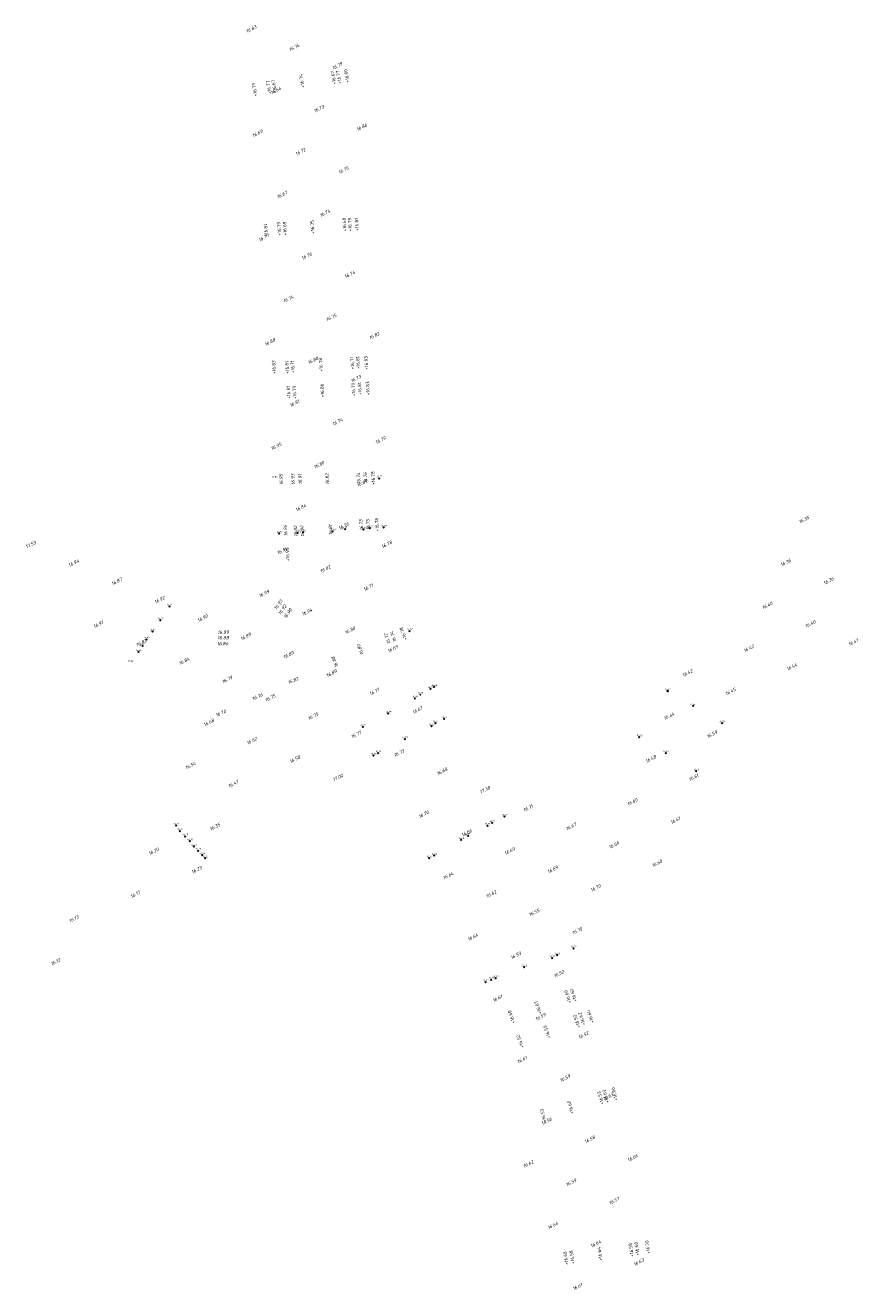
# Model space of a CAD drawing. Header units: metres. Extents: x 202983 to 204040, y 388598 to 392940.
# Tile 11 of 19: x 203661 to 203750, y 391174 to 391310. Entities that reach past the tile are written whole.
import ezdxf

# ---------------------------------------------------------------- set-up
doc = ezdxf.new("R2010")
doc.units = ezdxf.units.M
for name, color, linetype, lineweight in [('B-WE-OG-HOOGTEPUNT-T18', 252, 'Continuous', 18), ('N-WE-OG-HOOGTEPUNT-T25', 7, 'Continuous', 25), ('X-XX-AL-DETAIL1-S', 7, 'Continuous', 18)]:
    doc.layers.add(name, color=color, linetype=linetype, lineweight=lineweight)
doc.styles.add('NLCS-ISO', font='NLCS-ISO.ttf')
doc.styles.add('NLCS-ISO-M200-T18', font='NLCS-ISO.ttf', dxfattribs={"height": 0.36})

msp = doc.modelspace()

# ---------------------------------------------------------------- linework, layer by layer
at = {"layer": 'X-XX-AL-DETAIL1-S', "color": 7, "linetype": 'Continuous', "lineweight": 18}
for p, q in [((203698.87, 391261.15, 16.77), (203699.01, 391261.29, 16.77)), ((203698.87, 391261.29, 16.77), (203699.01, 391261.15, 16.77)), ((203688.17, 391255.26, 16.97), (203688.31, 391255.4, 16.97)), ((203688.17, 391255.4, 16.97), (203688.31, 391255.26, 16.97)), ((203690.14, 391255.34, 16.84), (203690.28, 391255.48, 16.84)), ((203690.14, 391255.48, 16.84), (203690.28, 391255.34, 16.84)), ((203690.72, 391255.41, 16.83), (203690.86, 391255.55, 16.83)), ((203690.72, 391255.55, 16.83), (203690.86, 391255.41, 16.83)), ((203693.88, 391255.48, 16.8), (203694.02, 391255.62, 16.8)), ((203693.88, 391255.62, 16.8), (203694.02, 391255.48, 16.8)), ((203695.22, 391255.72, 16.76), (203695.36, 391255.86, 16.76)), ((203695.22, 391255.86, 16.76), (203695.36, 391255.72, 16.76)), ((203697.19, 391255.68, 16.69), (203697.33, 391255.82, 16.69)), ((203697.19, 391255.82, 16.69), (203697.33, 391255.68, 16.69)), ((203697.85, 391255.82, 16.77), (203697.99, 391255.96, 16.77)), ((203697.85, 391255.96, 16.77), (203697.99, 391255.82, 16.77)), ((203699.34, 391255.89, 16.78), (203699.48, 391256.03, 16.78)), ((203699.34, 391256.03, 16.78), (203699.48, 391255.89, 16.78)), ((203676.42, 391247.45, 16.91), (203676.56, 391247.59, 16.91)), ((203676.42, 391247.59, 16.91), (203676.56, 391247.45, 16.91)), ((203675.45, 391245.99, 16.78), (203675.59, 391246.13, 16.78)), ((203675.45, 391246.13, 16.78), (203675.59, 391245.99, 16.78)), ((203674.61, 391244.76, 16.82), (203674.75, 391244.91, 16.82)), ((203674.61, 391244.91, 16.82), (203674.75, 391244.76, 16.82)), ((203702.09, 391244.82, 16.72), (203702.23, 391244.96, 16.72)), ((203702.09, 391244.96, 16.72), (203702.23, 391244.82, 16.72)), ((203673.56, 391243.23, 16.82), (203673.7, 391243.37, 16.82)), ((203673.56, 391243.37, 16.82), (203673.7, 391243.23, 16.82)), ((203673.97, 391243.93, 16.83), (203674.11, 391244.07, 16.83)), ((203673.97, 391244.07, 16.83), (203674.11, 391243.93, 16.83)), ((203673.12, 391242.59, 16.8), (203673.26, 391242.73, 16.8)), ((203673.12, 391242.73, 16.8), (203673.26, 391242.59, 16.8)), ((203703.26, 391238.01, 16.75), (203703.4, 391238.15, 16.75)), ((203703.26, 391238.15, 16.75), (203703.4, 391238.01, 16.75)), ((203704.35, 391238.64, 16.76), (203704.49, 391238.78, 16.76)), ((203704.35, 391238.78, 16.76), (203704.49, 391238.64, 16.76)), ((203704.75, 391238.84, 16.66), (203704.89, 391238.99, 16.66)), ((203704.75, 391238.99, 16.66), (203704.89, 391238.84, 16.66)), ((203729.71, 391238.42, 16.37), (203729.86, 391238.56, 16.37)), ((203729.71, 391238.56, 16.37), (203729.86, 391238.42, 16.37)), ((203702.68, 391237.62, 16.66), (203702.83, 391237.76, 16.66)), ((203702.68, 391237.76, 16.66), (203702.83, 391237.62, 16.66)), ((203732.43, 391236.83, 16.46), (203732.57, 391236.97, 16.46)), ((203732.43, 391236.97, 16.46), (203732.57, 391236.83, 16.46)), ((203699.83, 391235.98, 16.75), (203699.97, 391236.12, 16.75)), ((203699.83, 391236.12, 16.75), (203699.97, 391235.98, 16.75)), ((203704.89, 391234.95, 16.74), (203705.03, 391235.09, 16.74)), ((203704.89, 391235.09, 16.74), (203705.03, 391234.95, 16.74)), ((203705.81, 391235.41, 17.44), (203705.95, 391235.55, 17.44)), ((203705.81, 391235.55, 17.44), (203705.95, 391235.41, 17.44)), ((203735.53, 391234.95, 16.58), (203735.67, 391235.09, 16.58)), ((203735.53, 391235.09, 16.58), (203735.67, 391234.95, 16.58)), ((203697.12, 391234.58, 16.74), (203697.26, 391234.72, 16.74)), ((203697.12, 391234.72, 16.74), (203697.26, 391234.58, 16.74)), ((203704.44, 391234.64, 16.65), (203704.59, 391234.78, 16.65)), ((203704.44, 391234.78, 16.65), (203704.59, 391234.64, 16.65)), ((203701.59, 391233.24, 16.73), (203701.73, 391233.38, 16.73)), ((203701.59, 391233.38, 16.73), (203701.73, 391233.24, 16.73)), ((203726.68, 391233.47, 16.42), (203726.82, 391233.62, 16.42)), ((203726.68, 391233.62, 16.42), (203726.82, 391233.47, 16.42)), ((203698.25, 391231.51, 16.78), (203698.4, 391231.65, 16.78)), ((203698.25, 391231.65, 16.78), (203698.4, 391231.51, 16.78)), ((203698.75, 391231.76, 16.72), (203698.89, 391231.9, 16.72)), ((203698.75, 391231.9, 16.72), (203698.89, 391231.76, 16.72)), ((203729.51, 391231.76, 16.46), (203729.65, 391231.9, 16.46)), ((203729.51, 391231.9, 16.46), (203729.65, 391231.76, 16.46)), ((203732.76, 391229.84, 16.6), (203732.9, 391229.98, 16.6)), ((203732.76, 391229.98, 16.6), (203732.9, 391229.84, 16.6)), ((203710.95, 391224.29, 16.74), (203711.09, 391224.43, 16.74)), ((203710.95, 391224.43, 16.74), (203711.09, 391224.29, 16.74)), ((203712.26, 391224.96, 16.77), (203712.41, 391225.1, 16.77)), ((203712.26, 391225.1, 16.77), (203712.41, 391224.96, 16.77)), ((203677.13, 391224, 16.22), (203677.27, 391224.14, 16.22)), ((203677.13, 391224.14, 16.22), (203677.27, 391224, 16.22)), ((203677.55, 391223.42, 16.24), (203677.69, 391223.56, 16.24)), ((203677.55, 391223.56, 16.24), (203677.69, 391223.42, 16.24)), ((203678.1, 391222.85, 16.25), (203678.24, 391222.99, 16.25)), ((203678.1, 391222.99, 16.25), (203678.24, 391222.85, 16.25)), ((203708.37, 391222.9, 16.66), (203708.51, 391223.04, 16.66)), ((203708.37, 391223.04, 16.66), (203708.51, 391222.9, 16.66)), ((203710.43, 391223.99, 16.63), (203710.57, 391224.13, 16.63)), ((203710.43, 391224.13, 16.63), (203710.57, 391223.99, 16.63)), ((203678.6, 391222.32, 16.26), (203678.74, 391222.46, 16.26)), ((203678.6, 391222.46, 16.26), (203678.74, 391222.32, 16.26)), ((203679.04, 391221.76, 16.26), (203679.18, 391221.9, 16.26)), ((203679.04, 391221.9, 16.26), (203679.18, 391221.76, 16.26)), ((203707.63, 391222.48, 16.68), (203707.77, 391222.62, 16.68)), ((203707.63, 391222.62, 16.68), (203707.77, 391222.48, 16.68)), ((203679.48, 391221.31, 16.25), (203679.62, 391221.45, 16.25)), ((203679.48, 391221.45, 16.25), (203679.62, 391221.31, 16.25)), ((203679.91, 391220.83, 16.24), (203680.06, 391220.97, 16.24)), ((203679.91, 391220.97, 16.24), (203680.06, 391220.83, 16.24)), ((203680.24, 391220.51, 16.25), (203680.38, 391220.66, 16.25)), ((203680.24, 391220.66, 16.25), (203680.38, 391220.51, 16.25)), ((203704.2, 391220.51, 16.76), (203704.34, 391220.66, 16.76)), ((203704.2, 391220.66, 16.76), (203704.34, 391220.51, 16.76)), ((203704.75, 391220.8, 16.66), (203704.89, 391220.94, 16.66)), ((203704.75, 391220.94, 16.66), (203704.89, 391220.8, 16.66)), ((203719.66, 391210.87, 16.7), (203719.8, 391211.01, 16.7)), ((203719.66, 391211.01, 16.7), (203719.8, 391210.87, 16.7)), ((203717.36, 391209.83, 16.53), (203717.5, 391209.97, 16.53)), ((203717.36, 391209.97, 16.53), (203717.5, 391209.83, 16.53)), ((203717.91, 391210.13, 16.6), (203718.05, 391210.27, 16.6)), ((203717.91, 391210.27, 16.6), (203718.05, 391210.13, 16.6)), ((203714.36, 391208.86, 16.58), (203714.5, 391209, 16.58)), ((203714.36, 391209, 16.58), (203714.5, 391208.86, 16.58)), ((203710.22, 391207.26, 16.62), (203710.36, 391207.4, 16.62)), ((203710.22, 391207.4, 16.62), (203710.36, 391207.26, 16.62)), ((203710.84, 391207.51, 16.61), (203710.98, 391207.65, 16.61)), ((203710.84, 391207.65, 16.61), (203710.98, 391207.51, 16.61)), ((203711.32, 391207.67, 16.54), (203711.46, 391207.81, 16.54)), ((203711.32, 391207.81, 16.54), (203711.46, 391207.67, 16.54))]:
    msp.add_line(p, q, dxfattribs=at)

# ---------------------------------------------------------------- texts
at = {"layer": 'B-WE-OG-HOOGTEPUNT-T18', "linetype": 'Continuous', "lineweight": 18, "char_height": 0.36, "attachment_point": 8, "rotation": 27, "style": 'NLCS-ISO'}
for s, insert in [('{\\fNLCS-ISO|b0|i1|c0|p2;\\C256;16.63}', (203685.32, 391309.13, 16.63)), ('{\\fNLCS-ISO|b0|i1|c0|p2;\\C256;16.74}', (203689.92, 391307.17, 16.74)), ('{\\fNLCS-ISO|b0|i1|c0|p2;\\C256;16.79}', (203694.51, 391305.2, 16.79)), ('{\\fNLCS-ISO|b0|i1|c0|p2;\\C256;16.64}', (203687.95, 391302.57, 16.64)), ('{\\fNLCS-ISO|b0|i1|c0|p2;\\C256;16.73}', (203692.55, 391300.6, 16.73)), ('{\\fNLCS-ISO|b0|i1|c0|p2;\\C256;16.86}', (203697.14, 391298.64, 16.86)), ('{\\fNLCS-ISO|b0|i1|c0|p2;\\C256;16.69}', (203685.98, 391297.97, 16.69)), ('{\\fNLCS-ISO|b0|i1|c0|p2;\\C256;16.72}', (203690.58, 391296.01, 16.72)), ('{\\fNLCS-ISO|b0|i1|c0|p2;\\C256;16.75}', (203695.18, 391294.04, 16.75)), ('{\\fNLCS-ISO|b0|i1|c0|p2;\\C256;16.67}', (203688.61, 391291.41, 16.67)), ('{\\fNLCS-ISO|b0|i1|c0|p2;\\C256;16.74}', (203693.21, 391289.44, 16.74)), ('{\\fNLCS-ISO|b0|i1|c0|p2;\\C256;16.77}', (203686.65, 391286.81, 16.77)), ('{\\fNLCS-ISO|b0|i1|c0|p2;\\C256;16.76}', (203691.24, 391284.85, 16.76)), ('{\\fNLCS-ISO|b0|i1|c0|p2;\\C256;16.74}', (203695.84, 391282.88, 16.74)), ('{\\fNLCS-ISO|b0|i1|c0|p2;\\C256;16.74}', (203689.28, 391280.25, 16.74)), ('{\\fNLCS-ISO|b0|i1|c0|p2;\\C256;16.75}', (203693.87, 391278.28, 16.75)), ('{\\fNLCS-ISO|b0|i1|c0|p2;\\C256;16.88}', (203687.31, 391275.65, 16.88)), ('{\\fNLCS-ISO|b0|i1|c0|p2;\\C256;16.82}', (203698.47, 391276.32, 16.82)), ('{\\fNLCS-ISO|b0|i1|c0|p2;\\C256;16.80}', (203691.91, 391273.68, 16.8)), ('{\\fNLCS-ISO|b0|i1|c0|p2;\\C256;16.73}', (203696.51, 391271.72, 16.73)), ('{\\fNLCS-ISO|b0|i1|c0|p2;\\C256;16.81}', (203689.94, 391269.09, 16.81)), ('{\\fNLCS-ISO|b0|i1|c0|p2;\\C256;16.74}', (203694.54, 391267.12, 16.74)), ('{\\fNLCS-ISO|b0|i1|c0|p2;\\C256;16.95}', (203687.98, 391264.49, 16.95)), ('{\\fNLCS-ISO|b0|i1|c0|p2;\\C256;16.79}', (203699.14, 391265.15, 16.79)), ('{\\fNLCS-ISO|b0|i1|c0|p2;\\C256;16.80}', (203692.57, 391262.52, 16.8)), ('{\\fNLCS-ISO|b0|i1|c0|p2;\\C256;16.69}', (203697.17, 391260.56, 16.69)), ('{\\fNLCS-ISO|b0|i1|c0|p2;\\C256;16.84}', (203690.61, 391257.93, 16.84)), ('{\\fNLCS-ISO|b0|i1|c0|p2;\\C256;16.35}', (203744.44, 391256.65, 16.35)), ('{\\fNLCS-ISO|b0|i1|c0|p2;\\C256;16.76}', (203695.2, 391255.96, 16.76)), ('{\\fNLCS-ISO|b0|i1|c0|p2;\\C256;17.53}', (203661.72, 391253.97, 17.53)), ('{\\fNLCS-ISO|b0|i1|c0|p2;\\C256;16.78}', (203699.8, 391253.99, 16.78)), ('{\\fNLCS-ISO|b0|i1|c0|p2;\\C256;16.96}', (203688.64, 391253.33, 16.96)), ('{\\fNLCS-ISO|b0|i1|c0|p2;\\C256;16.94}', (203666.32, 391252, 16.94)), ('{\\fNLCS-ISO|b0|i1|c0|p2;\\C256;16.82}', (203693.24, 391251.36, 16.82)), ('{\\fNLCS-ISO|b0|i1|c0|p2;\\C256;16.36}', (203742.48, 391252.05, 16.36)), ('{\\fNLCS-ISO|b0|i1|c0|p2;\\C256;16.87}', (203670.92, 391250.03, 16.87)), ('{\\fNLCS-ISO|b0|i1|c0|p2;\\C256;16.36}', (203747.07, 391250.09, 16.36)), ('{\\fNLCS-ISO|b0|i1|c0|p2;\\C256;16.92}', (203675.51, 391248.07, 16.92)), ('{\\fNLCS-ISO|b0|i1|c0|p2;\\C256;16.99}', (203686.67, 391248.73, 16.99)), ('{\\fNLCS-ISO|b0|i1|c0|p2;\\C256;16.71}', (203697.83, 391249.4, 16.71)), ('{\\fNLCS-ISO|b0|i1|c0|p2;\\C256;16.94}', (203691.27, 391246.77, 16.94)), ('{\\fNLCS-ISO|b0|i1|c0|p2;\\C256;16.40}', (203740.51, 391247.46, 16.4)), ('{\\fNLCS-ISO|b0|i1|c0|p2;\\C256;16.91}', (203668.95, 391245.44, 16.91)), ('{\\fNLCS-ISO|b0|i1|c0|p2;\\C256;16.90}', (203680.11, 391246.1, 16.9)), ('{\\fNLCS-ISO|b0|i1|c0|p2;\\C256;16.40}', (203745.11, 391245.49, 16.4)), ('{\\fNLCS-ISO|b0|i1|c0|p2;\\C256;16.89}', (203684.71, 391244.14, 16.89)), ('{\\fNLCS-ISO|b0|i1|c0|p2;\\C256;16.80}', (203695.87, 391244.8, 16.8)), ('{\\fNLCS-ISO|b0|i1|c0|p2;\\C256;16.82}', (203673.55, 391243.47, 16.82)), ('{\\fNLCS-ISO|b0|i1|c0|p2;\\C256;16.69}', (203700.46, 391242.83, 16.69)), ('{\\fNLCS-ISO|b0|i1|c0|p2;\\C256;16.42}', (203738.54, 391242.86, 16.42)), ('{\\fNLCS-ISO|b0|i1|c0|p2;\\C256;16.41}', (203749.7, 391243.52, 16.41)), ('{\\fNLCS-ISO|b0|i1|c0|p2;\\C256;16.84}', (203678.14, 391241.51, 16.84)), ('{\\fNLCS-ISO|b0|i1|c0|p2;\\C256;16.89}', (203689.3, 391242.17, 16.89)), ('{\\fNLCS-ISO|b0|i1|c0|p2;\\C256;16.89}', (203693.9, 391240.2, 16.89)), ('{\\fNLCS-ISO|b0|i1|c0|p2;\\C256;16.42}', (203731.98, 391240.23, 16.42)), ('{\\fNLCS-ISO|b0|i1|c0|p2;\\C256;16.44}', (203743.14, 391240.89, 16.44)), ('{\\fNLCS-ISO|b0|i1|c0|p2;\\C256;16.79}', (203682.74, 391239.54, 16.79)), ('{\\fNLCS-ISO|b0|i1|c0|p2;\\C256;16.75}', (203687.34, 391237.57, 16.75)), ('{\\fNLCS-ISO|b0|i1|c0|p2;\\C256;16.77}', (203698.5, 391238.24, 16.77)), ('{\\fNLCS-ISO|b0|i1|c0|p2;\\C256;16.45}', (203736.58, 391238.26, 16.45)), ('{\\fNLCS-ISO|b0|i1|c0|p2;\\C256;16.67}', (203703.1, 391236.27, 16.67)), ('{\\fNLCS-ISO|b0|i1|c0|p2;\\C256;16.68}', (203680.77, 391234.94, 16.68)), ('{\\fNLCS-ISO|b0|i1|c0|p2;\\C256;16.75}', (203691.93, 391235.61, 16.75)), ('{\\fNLCS-ISO|b0|i1|c0|p2;\\C256;16.44}', (203730.01, 391235.63, 16.44)), ('{\\fNLCS-ISO|b0|i1|c0|p2;\\C256;16.77}', (203696.53, 391233.64, 16.77)), ('{\\fNLCS-ISO|b0|i1|c0|p2;\\C256;16.59}', (203734.61, 391233.67, 16.59)), ('{\\fNLCS-ISO|b0|i1|c0|p2;\\C256;16.62}', (203685.37, 391232.98, 16.62)), ('{\\fNLCS-ISO|b0|i1|c0|p2;\\C256;16.58}', (203689.97, 391231.01, 16.58)), ('{\\fNLCS-ISO|b0|i1|c0|p2;\\C256;16.73}', (203701.13, 391231.67, 16.73)), ('{\\fNLCS-ISO|b0|i1|c0|p2;\\C256;16.48}', (203728.05, 391231.04, 16.48)), ('{\\fNLCS-ISO|b0|i1|c0|p2;\\C256;16.54}', (203678.81, 391230.34, 16.54)), ('{\\fNLCS-ISO|b0|i1|c0|p2;\\C256;16.68}', (203705.73, 391229.71, 16.68)), ('{\\fNLCS-ISO|b0|i1|c0|p2;\\C256;16.47}', (203683.4, 391228.38, 16.47)), ('{\\fNLCS-ISO|b0|i1|c0|p2;\\C256;17.00}', (203694.57, 391229.04, 17)), ('{\\fNLCS-ISO|b0|i1|c0|p2;\\C256;16.61}', (203732.64, 391229.07, 16.61)), ('{\\fNLCS-ISO|b0|i1|c0|p2;\\C256;17.38}', (203710.32, 391227.74, 17.38)), ('{\\fNLCS-ISO|b0|i1|c0|p2;\\C256;16.60}', (203726.08, 391226.44, 16.6)), ('{\\fNLCS-ISO|b0|i1|c0|p2;\\C256;16.70}', (203703.76, 391225.11, 16.7)), ('{\\fNLCS-ISO|b0|i1|c0|p2;\\C256;16.71}', (203714.92, 391225.77, 16.71)), ('{\\fNLCS-ISO|b0|i1|c0|p2;\\C256;16.35}', (203681.44, 391223.78, 16.35)), ('{\\fNLCS-ISO|b0|i1|c0|p2;\\C256;16.67}', (203719.52, 391223.81, 16.67)), ('{\\fNLCS-ISO|b0|i1|c0|p2;\\C256;16.61}', (203730.68, 391224.47, 16.61)), ('{\\fNLCS-ISO|b0|i1|c0|p2;\\C256;16.66}', (203708.36, 391223.14, 16.66)), ('{\\fNLCS-ISO|b0|i1|c0|p2;\\C256;16.20}', (203674.87, 391221.15, 16.2)), ('{\\fNLCS-ISO|b0|i1|c0|p2;\\C256;16.69}', (203712.95, 391221.18, 16.69)), ('{\\fNLCS-ISO|b0|i1|c0|p2;\\C256;16.66}', (203724.11, 391221.84, 16.66)), ('{\\fNLCS-ISO|b0|i1|c0|p2;\\C256;16.60}', (203728.71, 391219.87, 16.6)), ('{\\fNLCS-ISO|b0|i1|c0|p2;\\C256;16.23}', (203679.47, 391219.18, 16.23)), ('{\\fNLCS-ISO|b0|i1|c0|p2;\\C256;16.64}', (203706.39, 391218.55, 16.64)), ('{\\fNLCS-ISO|b0|i1|c0|p2;\\C256;16.69}', (203717.55, 391219.21, 16.69)), ('{\\fNLCS-ISO|b0|i1|c0|p2;\\C256;16.70}', (203722.15, 391217.24, 16.7)), ('{\\fNLCS-ISO|b0|i1|c0|p2;\\C256;16.17}', (203672.91, 391216.55, 16.17)), ('{\\fNLCS-ISO|b0|i1|c0|p2;\\C256;16.62}', (203710.99, 391216.58, 16.62)), ('{\\fNLCS-ISO|b0|i1|c0|p2;\\C256;16.55}', (203715.58, 391214.61, 16.55)), ('{\\fNLCS-ISO|b0|i1|c0|p2;\\C256;16.13}', (203666.34, 391213.92, 16.13)), ('{\\fNLCS-ISO|b0|i1|c0|p2;\\C256;16.64}', (203709.02, 391211.98, 16.64)), ('{\\fNLCS-ISO|b0|i1|c0|p2;\\C256;16.70}', (203720.18, 391212.65, 16.7)), ('{\\fNLCS-ISO|b0|i1|c0|p2;\\C256;16.12}', (203664.38, 391209.33, 16.12)), ('{\\fNLCS-ISO|b0|i1|c0|p2;\\C256;16.59}', (203713.62, 391210.02, 16.59)), ('{\\fNLCS-ISO|b0|i1|c0|p2;\\C256;16.52}', (203718.22, 391208.05, 16.52)), ('{\\fNLCS-ISO|b0|i1|c0|p2;\\C256;16.61}', (203711.65, 391205.42, 16.61)), ('{\\fNLCS-ISO|b0|i1|c0|p2;\\C256;16.59}', (203716.25, 391203.45, 16.59)), ('{\\fNLCS-ISO|b0|i1|c0|p2;\\C256;16.52}', (203720.85, 391201.49, 16.52)), ('{\\fNLCS-ISO|b0|i1|c0|p2;\\C256;16.61}', (203714.28, 391198.86, 16.61)), ('{\\fNLCS-ISO|b0|i1|c0|p2;\\C256;16.59}', (203718.88, 391196.89, 16.59)), ('{\\fNLCS-ISO|b0|i1|c0|p2;\\C256;16.63}', (203723.48, 391194.92, 16.63)), ('{\\fNLCS-ISO|b0|i1|c0|p2;\\C256;16.56}', (203716.91, 391192.29, 16.56)), ('{\\fNLCS-ISO|b0|i1|c0|p2;\\C256;16.58}', (203721.51, 391190.33, 16.58)), ('{\\fNLCS-ISO|b0|i1|c0|p2;\\C256;16.62}', (203714.95, 391187.7, 16.62)), ('{\\fNLCS-ISO|b0|i1|c0|p2;\\C256;16.66}', (203726.11, 391188.36, 16.66)), ('{\\fNLCS-ISO|b0|i1|c0|p2;\\C256;16.59}', (203719.54, 391185.73, 16.59)), ('{\\fNLCS-ISO|b0|i1|c0|p2;\\C256;16.57}', (203724.14, 391183.76, 16.57)), ('{\\fNLCS-ISO|b0|i1|c0|p2;\\C256;16.64}', (203717.58, 391181.13, 16.64)), ('{\\fNLCS-ISO|b0|i1|c0|p2;\\C256;16.64}', (203722.17, 391179.17, 16.64)), ('{\\fNLCS-ISO|b0|i1|c0|p2;\\C256;16.63}', (203726.77, 391177.2, 16.63)), ('{\\fNLCS-ISO|b0|i1|c0|p2;\\C256;16.61}', (203720.21, 391174.57, 16.61))]:
    msp.add_mtext(s, dxfattribs=dict(at, insert=insert))
at = {"layer": 'B-WE-OG-HOOGTEPUNT-T18', "color": 252, "linetype": 'Continuous', "lineweight": 18, "char_height": 0.18, "attachment_point": 8, "style": 'NLCS-ISO'}
for s, insert in [('{\\fNLCS-ISO|b0|i1|c0|p2;\\C256;16.99}', (203687.74, 391261.3, 16.99)), ('{\\fNLCS-ISO|b0|i1|c0|p2;\\C256;16.77}', (203698.94, 391261.32, 16.77)), ('{\\fNLCS-ISO|b0|i1|c0|p2;\\C256;16.97}', (203688.24, 391255.42, 16.97)), ('{\\fNLCS-ISO|b0|i1|c0|p2;\\C256;16.84}', (203690.21, 391255.51, 16.84)), ('{\\fNLCS-ISO|b0|i1|c0|p2;\\C256;16.83}', (203690.79, 391255.57, 16.83)), ('{\\fNLCS-ISO|b0|i1|c0|p2;\\C256;16.80}', (203693.95, 391255.65, 16.8)), ('{\\fNLCS-ISO|b0|i1|c0|p2;\\C256;16.69}', (203697.26, 391255.85, 16.69)), ('{\\fNLCS-ISO|b0|i1|c0|p2;\\C256;16.77}', (203697.92, 391255.99, 16.77)), ('{\\fNLCS-ISO|b0|i1|c0|p2;\\C256;16.78}', (203699.41, 391256.05, 16.78)), ('{\\fNLCS-ISO|b0|i1|c0|p2;\\C256;16.91}', (203676.49, 391247.62, 16.91)), ('{\\fNLCS-ISO|b0|i1|c0|p2;\\C256;16.78}', (203675.52, 391246.15, 16.78)), ('{\\fNLCS-ISO|b0|i1|c0|p2;\\C256;16.82}', (203674.68, 391244.93, 16.82)), ('{\\fNLCS-ISO|b0|i1|c0|p2;\\C256;16.72}', (203702.16, 391244.99, 16.72)), ('{\\fNLCS-ISO|b0|i1|c0|p2;\\C256;16.83}', (203674.04, 391244.09, 16.83)), ('{\\fNLCS-ISO|b0|i1|c0|p2;\\C256;16.80}', (203673.19, 391242.76, 16.8)), ('{\\fNLCS-ISO|b0|i1|c0|p2;\\C256;16.86}', (203672.32, 391241.57, 16.86)), ('{\\fNLCS-ISO|b0|i1|c0|p2;\\C256;16.66}', (203704.82, 391239.01, 16.66)), ('{\\fNLCS-ISO|b0|i1|c0|p2;\\C256;16.66}', (203702.75, 391237.79, 16.66)), ('{\\fNLCS-ISO|b0|i1|c0|p2;\\C256;16.75}', (203703.33, 391238.17, 16.75)), ('{\\fNLCS-ISO|b0|i1|c0|p2;\\C256;16.76}', (203704.42, 391238.8, 16.76)), ('{\\fNLCS-ISO|b0|i1|c0|p2;\\C256;16.37}', (203729.78, 391238.59, 16.37)), ('{\\fNLCS-ISO|b0|i1|c0|p2;\\C256;16.46}', (203732.5, 391236.99, 16.46)), ('{\\fNLCS-ISO|b0|i1|c0|p2;\\C256;16.75}', (203699.9, 391236.15, 16.75)), ('{\\fNLCS-ISO|b0|i1|c0|p2;\\C256;16.74}', (203704.96, 391235.12, 16.74)), ('{\\fNLCS-ISO|b0|i1|c0|p2;\\C256;17.44}', (203705.88, 391235.57, 17.44)), ('{\\fNLCS-ISO|b0|i1|c0|p2;\\C256;16.58}', (203735.6, 391235.11, 16.58)), ('{\\fNLCS-ISO|b0|i1|c0|p2;\\C256;16.74}', (203697.19, 391234.75, 16.74)), ('{\\fNLCS-ISO|b0|i1|c0|p2;\\C256;16.65}', (203704.52, 391234.81, 16.65)), ('{\\fNLCS-ISO|b0|i1|c0|p2;\\C256;16.42}', (203726.75, 391233.64, 16.42)), ('{\\fNLCS-ISO|b0|i1|c0|p2;\\C256;16.73}', (203701.66, 391233.4, 16.73)), ('{\\fNLCS-ISO|b0|i1|c0|p2;\\C256;16.78}', (203698.32, 391231.67, 16.78)), ('{\\fNLCS-ISO|b0|i1|c0|p2;\\C256;16.72}', (203698.82, 391231.93, 16.72)), ('{\\fNLCS-ISO|b0|i1|c0|p2;\\C256;16.46}', (203729.58, 391231.93, 16.46)), ('{\\fNLCS-ISO|b0|i1|c0|p2;\\C256;16.60}', (203732.83, 391230, 16.6)), ('{\\fNLCS-ISO|b0|i1|c0|p2;\\C256;16.22}', (203677.2, 391224.16, 16.22)), ('{\\fNLCS-ISO|b0|i1|c0|p2;\\C256;16.63}', (203710.5, 391224.16, 16.63)), ('{\\fNLCS-ISO|b0|i1|c0|p2;\\C256;16.74}', (203711.02, 391224.45, 16.74)), ('{\\fNLCS-ISO|b0|i1|c0|p2;\\C256;16.77}', (203712.33, 391225.12, 16.77)), ('{\\fNLCS-ISO|b0|i1|c0|p2;\\C256;16.24}', (203677.62, 391223.59, 16.24)), ('{\\fNLCS-ISO|b0|i1|c0|p2;\\C256;16.25}', (203678.17, 391223.02, 16.25)), ('{\\fNLCS-ISO|b0|i1|c0|p2;\\C256;16.26}', (203678.67, 391222.49, 16.26)), ('{\\fNLCS-ISO|b0|i1|c0|p2;\\C256;16.26}', (203679.11, 391221.93, 16.26)), ('{\\fNLCS-ISO|b0|i1|c0|p2;\\C256;16.25}', (203679.55, 391221.48, 16.25)), ('{\\fNLCS-ISO|b0|i1|c0|p2;\\C256;16.68}', (203707.7, 391222.65, 16.68)), ('{\\fNLCS-ISO|b0|i1|c0|p2;\\C256;16.24}', (203679.98, 391221, 16.24)), ('{\\fNLCS-ISO|b0|i1|c0|p2;\\C256;16.25}', (203680.31, 391220.68, 16.25)), ('{\\fNLCS-ISO|b0|i1|c0|p2;\\C256;16.76}', (203704.27, 391220.68, 16.76)), ('{\\fNLCS-ISO|b0|i1|c0|p2;\\C256;16.66}', (203704.82, 391220.97, 16.66)), ('{\\fNLCS-ISO|b0|i1|c0|p2;\\C256;16.70}', (203719.73, 391211.04, 16.7)), ('{\\fNLCS-ISO|b0|i1|c0|p2;\\C256;16.53}', (203717.43, 391210, 16.53)), ('{\\fNLCS-ISO|b0|i1|c0|p2;\\C256;16.60}', (203717.98, 391210.3, 16.6)), ('{\\fNLCS-ISO|b0|i1|c0|p2;\\C256;16.54}', (203711.39, 391207.83, 16.54)), ('{\\fNLCS-ISO|b0|i1|c0|p2;\\C256;16.58}', (203714.43, 391209.02, 16.58)), ('{\\fNLCS-ISO|b0|i1|c0|p2;\\C256;16.62}', (203710.29, 391207.43, 16.62)), ('{\\fNLCS-ISO|b0|i1|c0|p2;\\C256;16.61}', (203710.91, 391207.68, 16.61))]:
    msp.add_mtext(s, dxfattribs=dict(at, insert=insert))
at = {"layer": 'B-WE-OG-HOOGTEPUNT-T18', "color": 252, "linetype": 'Continuous', "lineweight": 18, "char_height": 0.18, "attachment_point": 8, "rotation": 27, "style": 'NLCS-ISO'}
for s, insert in [('{\\fNLCS-ISO|b0|i1|c0|p2;\\C256;16.76}', (203695.25, 391255.88, 16.76)), ('{\\fNLCS-ISO|b0|i1|c0|p2;\\C256;16.82}', (203673.59, 391243.39, 16.82)), ('{\\fNLCS-ISO|b0|i1|c0|p2;\\C256;16.66}', (203708.4, 391223.06, 16.66))]:
    msp.add_mtext(s, dxfattribs=dict(at, insert=insert))
at = {"layer": 'N-WE-OG-HOOGTEPUNT-T25', "linetype": 'Continuous', "lineweight": 25, "char_height": 0.36, "attachment_point": 8, "style": 'NLCS-ISO-M200-T18'}
for s, insert, rotation in [('{\\fNLCS-ISO|b0|i0|c0|p2;+16.74}', (203690.83, 391303.79, 16.74), 99.3402), ('{\\fNLCS-ISO|b0|i0|c0|p2;+16.67}', (203694.22, 391304.12, 16.67), 99.3402), ('{\\fNLCS-ISO|b0|i0|c0|p2;+16.77}', (203694.78, 391304.18, 16.77), 99.3402), ('+16.80', (203695.62, 391304.31, 16.79), 99.3402), ('{\\fNLCS-ISO|b0|i0|c0|p2;+16.79}', (203685.78, 391302.85, 16.79), 99.3402), ('{\\fNLCS-ISO|b0|i0|c0|p2;+16.77}', (203687.3, 391303.09, 16.77), 99.3402), ('{\\fNLCS-ISO|b0|i0|c0|p2;+16.67}', (203687.86, 391303.17, 16.67), 99.3402), ('{\\fNLCS-ISO|b0|i0|c0|p2;+16.81}', (203686.98, 391287.76, 16.81), 93.3106), ('{\\fNLCS-ISO|b0|i0|c0|p2;+16.79}', (203688.4, 391287.94, 16.79), 93.3106), ('{\\fNLCS-ISO|b0|i0|c0|p2;+16.69}', (203689.02, 391287.97, 16.69), 93.3106), ('{\\fNLCS-ISO|b0|i0|c0|p2;+16.75}', (203691.96, 391288.14, 16.75), 93.3106), ('{\\fNLCS-ISO|b0|i0|c0|p2;+16.68}', (203695.39, 391288.4, 16.68), 93.3106), ('{\\fNLCS-ISO|b0|i0|c0|p2;+16.79}', (203695.97, 391288.39, 16.79), 93.3106), ('{\\fNLCS-ISO|b0|i0|c0|p2;+16.81}', (203696.71, 391288.41, 16.81), 93.3106), ('{\\fNLCS-ISO|b0|i0|c0|p2;+16.83}', (203687.84, 391273.13, 16.83), 93.3106), ('{\\fNLCS-ISO|b0|i0|c0|p2;+16.81}', (203689.25, 391273.1, 16.81), 93.3106), ('{\\fNLCS-ISO|b0|i0|c0|p2;+16.71}', (203689.85, 391273.17, 16.71), 93.3106), ('{\\fNLCS-ISO|b0|i0|c0|p2;+16.78}', (203692.86, 391273.4, 16.78), 93.3106), ('{\\fNLCS-ISO|b0|i0|c0|p2;+16.71}', (203696.22, 391273.57, 16.71), 93.3106), ('{\\fNLCS-ISO|b0|i0|c0|p2;+16.81}', (203696.84, 391273.6, 16.81), 93.3106), ('{\\fNLCS-ISO|b0|i0|c0|p2;+16.83}', (203697.72, 391273.58, 16.83), 93.3106), ('{\\fNLCS-ISO|b0|i0|c0|p2;+16.81}', (203689.41, 391270.44, 16.81), 93.3106), ('+16.79', (203690.05, 391270.44, 16.71), 93.3106), ('+16.86', (203693.01, 391270.64, 16.78), 93.3106), ('+16.79', (203696.36, 391270.76, 16.71), 93.3106), ('{\\fNLCS-ISO|b0|i0|c0|p2;+16.81}', (203697.02, 391270.82, 16.81), 93.3106), ('{\\fNLCS-ISO|b0|i0|c0|p2;+16.83}', (203697.89, 391270.87, 16.83), 93.3106), ('{\\fNLCS-ISO|b0|i1|c0|p34;16.95}', (203688.62, 391261.1, 16.76), 93.3106), ('{\\fNLCS-ISO|b0|i1|c0|p34;16.93}', (203689.88, 391261.12, 16.76), 93.3106), ('{\\fNLCS-ISO|b0|i1|c0|p34;16.91}', (203690.64, 391261.14, 16.76), 93.3106), ('{\\fNLCS-ISO|b0|i1|c0|p34;16.82}', (203693.55, 391261.16, 16.76), 93.3106), ('{\\fNLCS-ISO|b0|i1|c0|p34;16.74}', (203696.9, 391261.25, 16.76), 93.3106), ('{\\fNLCS-ISO|b0|i1|c0|p2;\\C256;16.76}', (203697.64, 391261.28, 16.76), 93.3106), ('+16.78', (203698.46, 391261.26, 16.83), 93.3106), ('{\\fNLCS-ISO|b0|i1|c0|p34;16.73}', (203697.18, 391256.23, 16.76), 93.3106), ('{\\fNLCS-ISO|b0|i1|c0|p34;16.75}', (203697.91, 391256.27, 16.76), 93.3106), ('+16.78', (203698.87, 391256.28, 16.83), 93.3106), ('{\\fNLCS-ISO|b0|i1|c0|p34;16.94}', (203689.08, 391255.64, 16.76), 93.3106), ('{\\fNLCS-ISO|b0|i1|c0|p34;16.92}', (203690.17, 391255.58, 16.76), 93.3106), ('{\\fNLCS-ISO|b0|i1|c0|p34;16.90}', (203690.88, 391255.57, 16.76), 93.3106), ('{\\fNLCS-ISO|b0|i1|c0|p34;16.81}', (203693.91, 391255.71, 16.76), 93.3106), ('+16.95', (203689.3, 391253.11, 16.83), 93.3106), ('{\\fNLCS-ISO|b0|i1|c0|p34;16.93}', (203688.28, 391247.6, 16.76), 54.6286), ('{\\fNLCS-ISO|b0|i1|c0|p34;16.92}', (203688.71, 391247.06, 16.76), 54.6286), ('{\\fNLCS-ISO|b0|i1|c0|p34;16.90}', (203689.29, 391246.66, 16.76), 54.6286), ('{\\fNLCS-ISO|b0|i1|c0|p34;16.89}', (203682.24, 391244.59, 16.76), 0.7411), ('{\\fNLCS-ISO|b0|i1|c0|p34;16.72}', (203699.97, 391244.12, 16.76), 110.315), ('{\\fNLCS-ISO|b0|i1|c0|p34;16.74}', (203700.6, 391244.33, 16.76), 110.315), ('+16.78', (203701.68, 391244.67, 16.83), 110.315), ('{\\fNLCS-ISO|b0|i1|c0|p34;16.86}', (203682.18, 391243.37, 16.76), 0.7411), ('{\\fNLCS-ISO|b0|i1|c0|p34;16.88}', (203682.22, 391244, 16.76), 0.7411), ('{\\fNLCS-ISO|b0|i1|c0|p34;16.80}', (203697.08, 391242.95, 16.76), 110.8412), ('{\\fNLCS-ISO|b0|i1|c0|p34;16.88}', (203694.35, 391241.63, 16.76), 110.8412), ('{\\fNLCS-ISO|b0|i1|c0|p34;16.82}', (203689.77, 391239.43, 16.76), 23.577), ('{\\fNLCS-ISO|b0|i1|c0|p34;16.76}', (203685.96, 391237.69, 16.76), 23.577), ('{\\fNLCS-ISO|b0|i1|c0|p34;16.70}', (203682.04, 391235.93, 16.76), 23.577), ('{\\fNLCS-ISO|b0|i0|c0|p2;+16.62}', (203719.87, 391205.98, 16.62), 109.403), ('+16.60', (203719.26, 391205.82, 16.52), 109.403), ('+16.60', (203713.25, 391203.66, 16.52), 109.403), ('+16.67', (203716.09, 391204.67, 16.59), 109.403), ('{\\fNLCS-ISO|b0|i0|c0|p2;+16.62}', (203720.78, 391203.45, 16.62), 109.403), ('{\\fNLCS-ISO|b0|i0|c0|p2;+16.64}', (203721.67, 391203.7, 16.64), 109.403), ('{\\fNLCS-ISO|b0|i0|c0|p2;+16.59}', (203717.05, 391202.06, 16.59), 109.403), ('{\\fNLCS-ISO|b0|i0|c0|p2;+16.52}', (203720.23, 391203.2, 16.52), 109.403), ('{\\fNLCS-ISO|b0|i0|c0|p2;+16.52}', (203714.17, 391201.04, 16.52), 109.403), ('{\\fNLCS-ISO|b0|i0|c0|p2;+16.63}', (203723.34, 391195.15, 16.63), 105.314), ('{\\fNLCS-ISO|b0|i0|c0|p2;+16.66}', (203724.26, 391195.41, 16.66), 105.314), ('{\\fNLCS-ISO|b0|i0|c0|p2;+16.60}', (203719.55, 391193.97, 16.6), 105.314), ('{\\fNLCS-ISO|b0|i0|c0|p2;+16.53}', (203722.79, 391194.98, 16.53), 105.314), ('{\\fNLCS-ISO|b0|i0|c0|p2;+16.53}', (203716.65, 391193.1, 16.53), 105.314), ('{\\fNLCS-ISO|b0|i0|c0|p2;+16.70}', (203727.83, 391179, 16.7), 98), ('{\\fNLCS-ISO|b0|i0|c0|p2;+16.68}', (203719.07, 391177.82, 16.68), 98), ('{\\fNLCS-ISO|b0|i0|c0|p2;+16.58}', (203719.73, 391177.92, 16.58), 98), ('{\\fNLCS-ISO|b0|i0|c0|p2;+16.64}', (203722.71, 391178.27, 16.64), 98), ('{\\fNLCS-ISO|b0|i0|c0|p2;+16.58}', (203726.06, 391178.69, 16.58), 98), ('{\\fNLCS-ISO|b0|i0|c0|p2;+16.68}', (203726.66, 391178.81, 16.68), 98)]:
    msp.add_mtext(s, dxfattribs=dict(at, insert=insert, rotation=rotation))

doc.saveas('drawing.dxf')
